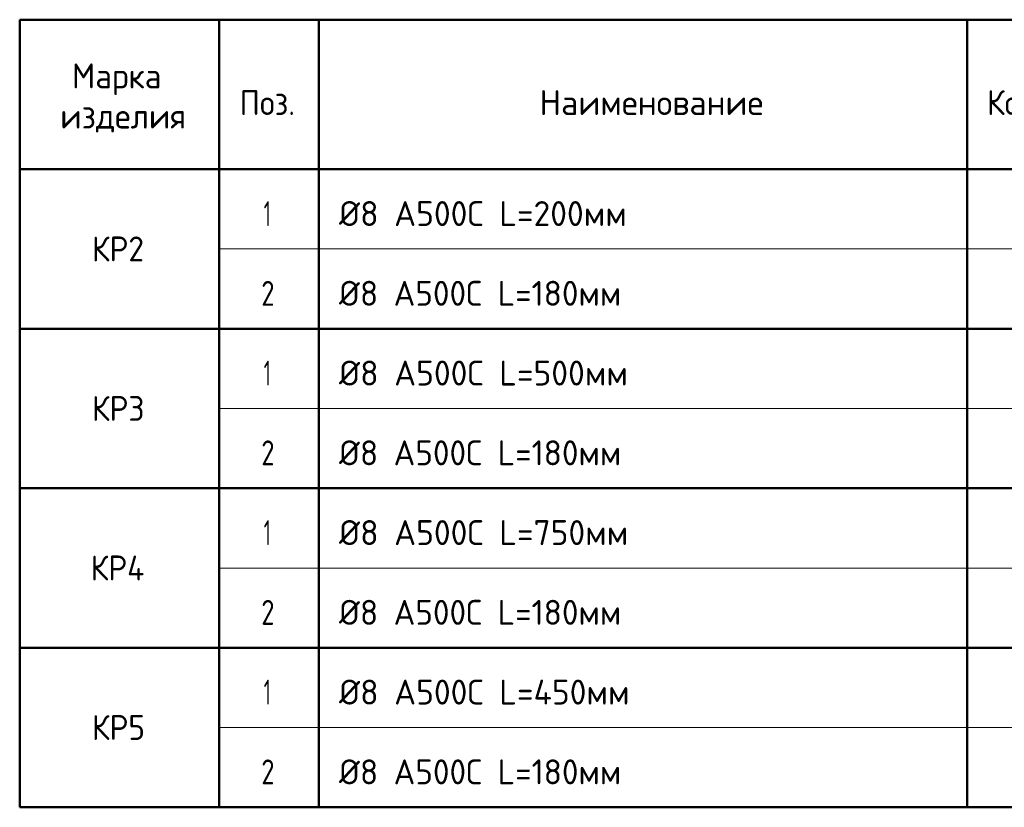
# Model space of a CAD drawing. Header units: millimetres. Extents: x 0 to 50400, y 0 to 35640.
# Tile 8 of 10: x 30300 to 42148, y 11773 to 21253. Entities that reach past the tile are written whole.
import ezdxf

# ---------------------------------------------------------------- set-up
doc = ezdxf.new("R2010")
doc.units = ezdxf.units.MM
doc.layers.add('Standard', color=7, linetype='Continuous', lineweight=25)
doc.layers.add('Общий01', color=7, linetype='Continuous', lineweight=13)
doc.styles.add('ISOCPEUR', font='txt')

msp = doc.modelspace()

# ---------------------------------------------------------------- linework, layer by layer
at = {"layer": 'Standard', "color": 7, "linetype": 'Continuous', "lineweight": 50, "transparency": 33554687}
for p, q in [((30300, 21253), (30300, 19453)), ((30300, 21253), (47100, 21253)), ((32700, 21253), (32700, 11773)), ((33900, 21253), (33900, 11773)), ((41700, 21253), (41700, 11773)), ((30300, 19453), (47100, 19453)), ((30300, 19453), (47100, 19453)), ((30300, 19453), (30300, 11773)), ((30300, 17533), (47100, 17533)), ((30300, 15613), (47100, 15613)), ((30300, 13693), (47100, 13693)), ((30300, 11773), (47100, 11773))]:
    msp.add_line(p, q, dxfattribs=at)
at = {"layer": 'Общий01', "color": 7, "linetype": 'Continuous', "lineweight": 13, "transparency": 33554687}
for p, q in [((32700, 18493), (44700, 18493)), ((32700, 16573), (44700, 16573)), ((32700, 14653), (44700, 14653)), ((32700, 12733), (44700, 12733))]:
    msp.add_line(p, q, dxfattribs=at)

# ---------------------------------------------------------------- texts
at = {"layer": 'Standard', "color": 7, "linetype": 'Continuous', "lineweight": 25, "transparency": 33554687, "char_height": 300, "attachment_point": 7, "style": 'ISOCPEUR'}
for s, insert, width in [('\\W0.95;Марка', (30929, 20345), 1312), ('\\W0.92;Поз.', (32947, 20105), 872.98), ('\\W0.98;Наименование', (36554, 20105), 2784.79), ('\\W0.93;Кол.', (41939, 20105), 888.22), ('\\W0.96;изделия', (30787, 19895), 1597.75), ('\\W0.98;Ø8 А500С L=200мм', (34142, 18769), 3655.56), ('\\W0.56;1', (33237, 18769), 233.32), ('\\W0.92;КР2', (31169, 18343), 827.54), ('\\W0.78;2', (33207, 17809), 326.4), ('\\W0.97;Ø8 А500С L=180мм', (34142, 17809), 3593.21), ('\\W0.56;1', (33237, 16849), 233.32), ('\\W0.98;Ø8 А500С L=500мм', (34142, 16849), 3655.56), ('\\W0.92;КР3', (31169, 16423), 827.54), ('\\W0.78;2', (33207, 15889), 326.4), ('\\W0.97;Ø8 А500С L=180мм', (34142, 15889), 3593.21), ('\\W0.56;1', (33237, 14929), 233.32), ('\\W0.98;Ø8 А500С L=750мм', (34142, 14929), 3655.56), ('\\W0.92;КР4', (31154, 14503), 858.07), ('\\W0.78;2', (33207, 13969), 326.4), ('\\W0.97;Ø8 А500С L=180мм', (34142, 13969), 3593.21), ('\\W0.56;1', (33237, 13009), 233.32), ('\\W0.98;Ø8 А500С L=450мм', (34142, 13009), 3685.64), ('\\W0.92;КР5', (31169, 12583), 827.54), ('\\W0.78;2', (33207, 12049), 326.4), ('\\W0.97;Ø8 А500С L=180мм', (34142, 12049), 3593.21)]:
    msp.add_mtext(s, dxfattribs=dict(at, insert=insert, width=width))

doc.saveas('drawing.dxf')
